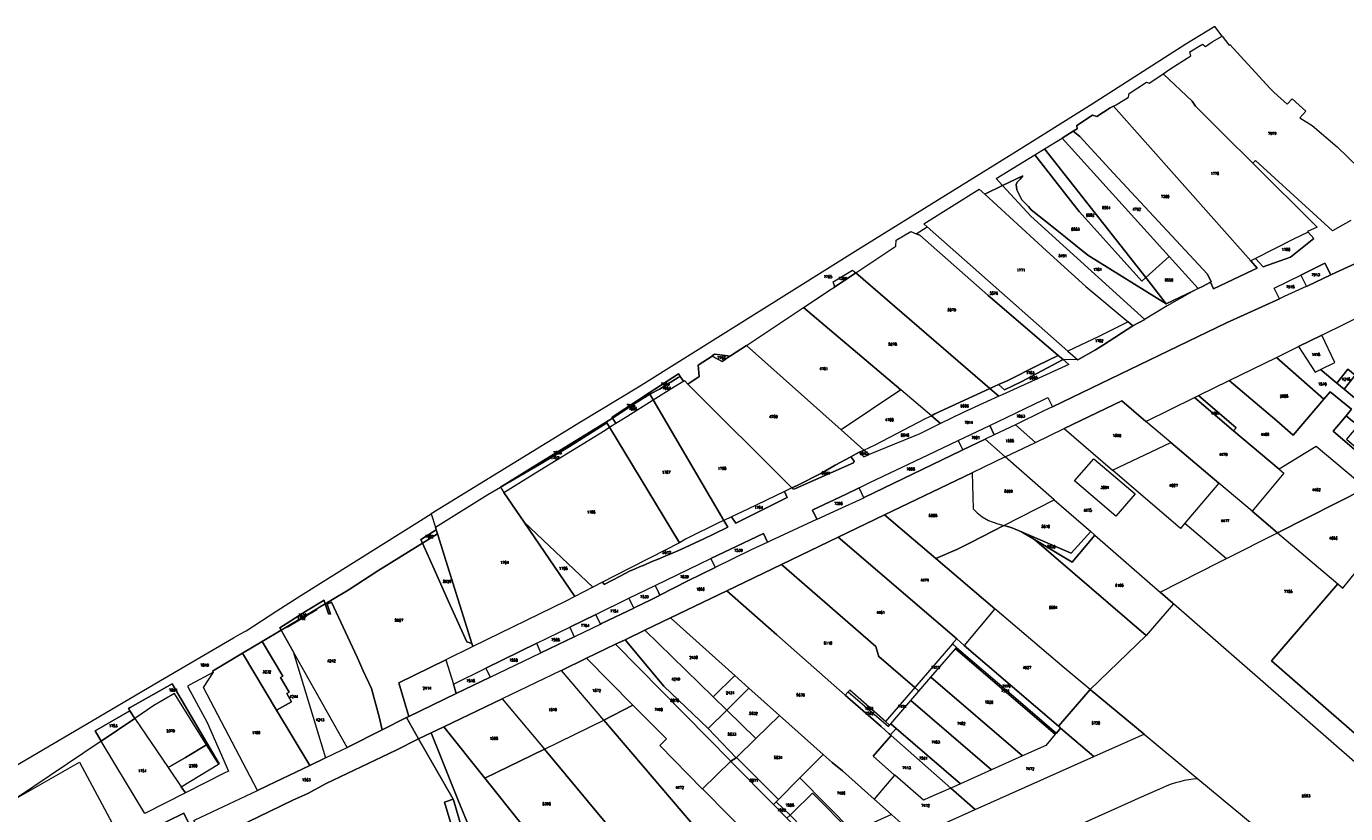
# Model space of a CAD drawing. Header units: metres. Extents: x 3 to 114181, y 112716 to 476231.
# Tile 25 of 90: x 112008 to 112497, y 475938 to 476231. Entities that reach past the tile are written whole.
import ezdxf
from ezdxf.enums import TextEntityAlignment as Align

# ---------------------------------------------------------------- set-up
doc = ezdxf.new("R2010")
doc.units = ezdxf.units.M
doc.header["$MEASUREMENT"] = 0
doc.layers.add('Kadasterperceelnummers', color=14, linetype='Continuous', lineweight=0)
doc.layers.add('Kadasterpercelen', color=14, linetype='Continuous', lineweight=13)
doc.styles.add('Style-STANDARD', font='STANDARD.shx')

msp = doc.modelspace()

# ---------------------------------------------------------------- linework, layer by layer
at = {"layer": 'Kadasterpercelen', "linetype": 'Continuous', "flags": 128}
for points in [[(112269.08, 476108.26), (112275.03, 476112.2), (112296.13, 476126.19), (112306.4, 476132.99), (112307.66, 476133.83), (112307.6, 476134.27), (112307.15, 476135.83), (112314.38, 476140.12), (112315.59, 476139.08), (112330.47, 476148.95), (112330.57, 476151.19), (112336, 476154.49), (112337.94, 476153.64), (112341.99, 476156.16), (112340.75, 476157.25), (112361.39, 476170.17), (112363.48, 476168.26), (112370.05, 476171.47), (112367.61, 476174.12), (112381.94, 476182.88), (112385.58, 476185.11), (112392.18, 476189.15), (112396.27, 476191.65), (112397.71, 476192.53), (112397.59, 476193.81), (112403.33, 476197.64), (112404.99, 476197.11), (112409.9, 476200.3), (112411.2, 476200.96), (112412.21, 476201.46), (112416.7, 476204.28), (112417.05, 476205.69), (112423.4, 476209.88), (112424.45, 476209.51), (112429.48, 476212.87), (112429.62, 476212.98), (112432.02, 476214.7), (112439.85, 476219.69), (112439.46, 476221.1), (112444.26, 476224.03), (112445.28, 476223.13), (112447.77, 476224.87), (112451.48, 476226.97), (112448.72, 476230.58), (112437.97, 476223.97), (112403.27, 476201.77), (112374.19, 476183.47), (112334.86, 476159.2), (112316.33, 476147.7), (112268.39, 476117.62), (112234.92, 476096.7), (112213.42, 476083.63), (112158.07, 476049.64), (112159.61, 476044.71), (112179.07, 476056.83), (112183.7, 476059.53), (112196.44, 476067.54), (112196.46, 476067.49), (112224.3, 476084.51), (112225.32, 476085.16), (112225.11, 476085.52), (112238.89, 476094.54), (112249.72, 476101.63), (112250.39, 476100.67), (112251.59, 476098.93), (112252.01, 476099.19), (112253.3, 476097.84), (112257.48, 476100.6), (112257.02, 476104.8), (112262.33, 476108.2), (112262.21, 476108.27), (112263.19, 476108.9), (112268.07, 476108.25), (112268.88, 476108.13)], [(112462.88, 476179.8), (112486.72, 476156.1), (112483.2, 476154.41), (112483.37, 476154.23), (112477.99, 476151.59), (112463.87, 476144.49), (112462.09, 476143.6), (112411.2, 476200.96), (112412.21, 476201.46), (112416.7, 476204.28), (112417.05, 476205.69), (112423.4, 476209.88), (112424.45, 476209.51), (112429.48, 476212.87), (112429.62, 476212.98), (112440.38, 476202.83), (112441.66, 476200.99), (112452.38, 476190.24)], [(112464.51, 476140.87), (112462.09, 476143.6), (112411.2, 476200.96), (112409.9, 476200.3), (112404.99, 476197.11), (112403.33, 476197.64), (112397.59, 476193.81), (112397.71, 476192.53), (112396.27, 476191.65), (112398.65, 476189.68), (112411.18, 476176.15), (112446.09, 476138.64), (112447.46, 476135.83), (112447.11, 476135.64), (112448.34, 476133.16), (112462.92, 476140.12)], [(112392.18, 476189.15), (112431.8, 476145.22), (112425.67, 476139.62), (112423.17, 476137.33), (112385.58, 476185.11)], [(112447.46, 476135.83), (112446.09, 476138.64), (112411.18, 476176.15), (112398.65, 476189.68), (112396.27, 476191.65), (112392.18, 476189.15), (112431.8, 476145.22), (112442.55, 476133.3), (112444.23, 476134.1), (112447.11, 476135.64)], [(112381.94, 476182.88), (112385.58, 476185.11), (112423.17, 476137.33), (112421.72, 476136.01), (112411.84, 476147.03), (112398.49, 476161.92), (112396.05, 476164.88)], [(112430.78, 476127.65), (112401.6, 476145.65), (112388.86, 476155.92), (112380.64, 476162.52), (112379.6, 476163.72), (112377.21, 476166.19), (112375.27, 476169.9), (112375.02, 476171.84), (112375.46, 476172.77), (112376.51, 476173.93), (112377.5, 476175.12), (112370.05, 476171.47), (112367.61, 476174.12), (112381.94, 476182.88), (112396.05, 476164.88), (112398.49, 476161.92), (112411.84, 476147.03), (112421.72, 476136.01), (112423.17, 476137.33)], [(112441.12, 476132.61), (112431.08, 476126.87), (112422.9, 476121.92), (112422.77, 476121.85), (112380.46, 476160.16), (112370.05, 476171.47), (112377.5, 476175.12), (112376.51, 476173.93), (112375.46, 476172.77), (112375.02, 476171.84), (112375.27, 476169.9), (112377.21, 476166.19), (112379.6, 476163.72), (112380.64, 476162.52), (112388.86, 476155.92), (112401.6, 476145.65), (112430.78, 476127.65)], [(112394.22, 476110.08), (112341.99, 476156.16), (112340.75, 476157.25), (112361.39, 476170.17), (112363.48, 476168.26), (112386.35, 476147.31), (112400.91, 476134.08), (112416.64, 476120.9), (112405.7, 476115.47)], [(112363.48, 476168.26), (112386.35, 476147.31), (112400.91, 476134.08), (112416.64, 476120.9), (112418.37, 476119.45), (112422.77, 476121.85), (112380.46, 476160.16), (112370.05, 476171.47)], [(112337.94, 476153.64), (112341.99, 476156.16), (112394.22, 476110.08), (112397.91, 476106.83), (112392.49, 476106.9), (112390.69, 476108.43), (112364.49, 476130.8), (112339.29, 476153.04)], [(112365.24, 476096.18), (112315.59, 476139.08), (112330.47, 476148.95), (112330.57, 476151.19), (112336, 476154.49), (112337.94, 476153.64), (112339.29, 476153.04), (112364.49, 476130.8), (112390.69, 476108.43), (112383.02, 476104.76), (112371.76, 476099.06), (112368.5, 476097.62)], [(112463.87, 476144.49), (112466.65, 476141.29), (112476.82, 476144.92), (112485.53, 476151.86), (112483.37, 476154.23), (112477.99, 476151.59)], [(112430.78, 476127.65), (112423.17, 476137.33), (112425.67, 476139.62), (112431.8, 476145.22), (112442.55, 476133.3), (112441.12, 476132.61)], [(112491.85, 476138.31), (112489.64, 476142.67), (112480.65, 476138.27), (112482.77, 476134.1), (112483.23, 476134.31)], [(112332.23, 476095.72), (112296.13, 476126.19), (112306.4, 476132.99), (112307.66, 476133.83), (112315.59, 476139.08), (112365.24, 476096.18), (112365, 476096.07), (112344.9, 476086.75), (112343.62, 476086.1)], [(112307.66, 476133.83), (112307.6, 476134.27), (112307.15, 476135.83), (112314.38, 476140.12), (112315.59, 476139.08)], [(112473.71, 476129.9), (112472.78, 476129.48), (112470.78, 476133.43), (112480.65, 476138.27), (112482.77, 476134.1), (112482.69, 476134.06), (112474.54, 476130.28)], [(112275.03, 476112.2), (112296.13, 476126.19), (112332.23, 476095.72), (112310.17, 476080.86)], [(112493.35, 476105.82), (112488.52, 476116.01), (112506.34, 476124.75), (112515.27, 476127.43), (112524.32, 476127.86), (112531.04, 476125.95), (112532.86, 476125.43), (112533.76, 476124.84), (112523.19, 476112.15), (112509.32, 476095.48), (112504.39, 476089.53), (112496.78, 476095.88), (112500.9, 476101.17), (112498.12, 476103.3), (112494.09, 476098.13), (112488.01, 476103.21)], [(112418.37, 476119.45), (112416.64, 476120.9), (112405.7, 476115.47), (112394.22, 476110.08), (112397.91, 476106.83), (112404.45, 476110.5), (112407.51, 476112.38)], [(112493.35, 476105.82), (112488.52, 476116.01), (112479.84, 476111.75), (112485.96, 476102.2), (112488.01, 476103.21)], [(112318.59, 476073.35), (112310.17, 476080.86), (112275.03, 476112.2), (112269.08, 476108.26), (112268.88, 476108.13), (112266.01, 476106.23), (112262.33, 476108.2), (112257.02, 476104.8), (112257.48, 476100.6), (112253.3, 476097.84), (112291.89, 476059.26), (112293.75, 476060.14), (112302.59, 476064.62), (112307.87, 476067.67), (112313.71, 476070.84), (112316.77, 476072.5), (112316.88, 476072.56)], [(112499.51, 476088.48), (112491.53, 476094.98), (112489.22, 476092.28), (112471.63, 476107.73), (112479.84, 476111.75), (112485.96, 476102.2), (112488.01, 476103.21), (112494.09, 476098.13), (112496.78, 476095.88), (112504.39, 476089.53), (112504.76, 476089.2), (112500.25, 476083.76), (112499.87, 476084.09), (112497.51, 476086.1)], [(112268.88, 476108.13), (112268.07, 476108.25), (112263.19, 476108.9), (112262.21, 476108.27), (112262.33, 476108.2), (112266.01, 476106.23)], [(112368.6, 476093.28), (112365.24, 476096.18), (112368.5, 476097.62), (112370.73, 476095.63), (112376.87, 476098.68), (112392.49, 476106.9), (112394.55, 476105.14), (112380.78, 476098.76), (112369.89, 476093.84)], [(112368.5, 476097.62), (112371.76, 476099.06), (112383.02, 476104.76), (112390.69, 476108.43), (112392.49, 476106.9), (112376.87, 476098.68), (112370.73, 476095.63)], [(112471.63, 476107.73), (112489.22, 476092.28), (112477.8, 476078.92), (112471.72, 476084.13), (112454.12, 476099.14)], [(112238.89, 476094.54), (112239.19, 476094.04), (112239.4, 476094.16), (112242.79, 476095.92), (112249.66, 476100.22), (112250.39, 476100.67), (112249.72, 476101.63)], [(112494.09, 476098.13), (112498.12, 476103.3), (112500.9, 476101.17), (112496.78, 476095.88)], [(112251.59, 476098.93), (112250.39, 476100.67), (112249.66, 476100.22), (112242.79, 476095.92), (112239.4, 476094.16), (112239.19, 476094.04), (112239.2, 476094.02), (112240.4, 476091.97), (112248.31, 476096.91), (112251.39, 476098.81)], [(112253.3, 476097.84), (112291.89, 476059.26), (112289.06, 476057.91), (112275.45, 476051.45), (112269.42, 476048.58), (112266.63, 476047.24), (112240.4, 476091.97), (112248.31, 476096.91), (112251.39, 476098.81), (112251.59, 476098.93), (112252.01, 476099.19)], [(112343.62, 476086.1), (112344.9, 476086.75), (112365, 476096.07), (112365.24, 476096.18), (112368.6, 476093.28), (112362.67, 476090.66), (112355.13, 476087.12), (112347, 476083.25)], [(112454.12, 476099.14), (112471.72, 476084.13), (112477.8, 476078.92), (112489.22, 476092.28), (112491.53, 476094.98), (112499.51, 476088.48), (112497.51, 476086.1), (112492.65, 476080.32), (112512.73, 476063.18), (112504.77, 476059.16), (112486.37, 476074.6), (112472.68, 476066.2), (112455.72, 476080.53), (112456.73, 476081.6), (112442.68, 476093.53)], [(112250.11, 476038.88), (112224.16, 476081.8), (112226.47, 476083.26), (112230.59, 476085.85), (112240.4, 476091.97), (112266.63, 476047.24), (112264.91, 476046.42), (112252.42, 476040.21)], [(112238.89, 476094.54), (112225.11, 476085.52), (112225.32, 476085.16), (112234.58, 476091.18), (112239.19, 476094.04)], [(112225.32, 476085.16), (112225.33, 476085.15), (112226.47, 476083.26), (112230.59, 476085.85), (112240.4, 476091.97), (112239.2, 476094.02), (112239.19, 476094.04), (112234.58, 476091.18)], [(112332.23, 476095.72), (112310.17, 476080.86), (112318.59, 476073.35), (112322.8, 476075.32), (112341.43, 476084.99), (112343.62, 476086.1)], [(112374.77, 476082.76), (112366.92, 476078.97), (112365.24, 476082.51), (112371.48, 476085.47), (112378.66, 476088.9), (112385.07, 476091.95), (112386.85, 476092.79), (112388.54, 476089.4), (112385.32, 476087.85)], [(112410.84, 476065.86), (112432.39, 476076.2), (112423.21, 476083.98), (112414.25, 476091.57), (112392.91, 476081.31)], [(112441.19, 476092.8), (112455.72, 476080.53), (112472.68, 476066.2), (112474.32, 476064.8), (112462.61, 476050.61), (112450.27, 476061.06), (112432.39, 476076.2), (112423.21, 476083.98)], [(112442.68, 476093.53), (112456.73, 476081.6), (112455.72, 476080.53), (112441.19, 476092.8)], [(112225.32, 476085.16), (112224.3, 476084.51), (112196.46, 476067.49), (112196.44, 476067.54), (112183.7, 476059.53), (112198.26, 476068), (112209.32, 476074.7), (112223.21, 476083.38), (112224.16, 476081.8), (112226.47, 476083.26), (112225.33, 476085.15)], [(112183.7, 476059.53), (112185.02, 476057.59), (112198.38, 476065.87), (112222.51, 476080.76), (112224.16, 476081.8), (112223.21, 476083.38), (112209.32, 476074.7), (112198.26, 476068)], [(112218.02, 476022.48), (112192.49, 476046.63), (112185.02, 476057.59), (112198.38, 476065.87), (112222.51, 476080.76), (112224.16, 476081.8), (112250.11, 476038.88), (112249.9, 476038.76), (112239.51, 476033.5), (112230.99, 476029.17), (112221.59, 476024.32)], [(112320.52, 476071.63), (112318.59, 476073.35), (112322.8, 476075.32), (112341.43, 476084.99), (112343.62, 476086.1), (112347, 476083.25), (112339.31, 476079.38)], [(112353.59, 476076.93), (112365.24, 476082.51), (112366.92, 476078.97), (112363.5, 476077.32), (112355.3, 476073.37)], [(112366.92, 476078.97), (112363.5, 476077.32), (112371, 476070.78), (112382.26, 476076.19), (112374.77, 476082.76)], [(112499.87, 476084.09), (112500.25, 476083.76), (112501.88, 476082.37), (112497.67, 476077.35), (112513.38, 476063.94), (112513.91, 476063.49), (112523.26, 476055.51), (112522.61, 476054.75), (112512.73, 476063.18), (112492.65, 476080.32), (112497.51, 476086.1)], [(112149.73, 475974.49), (112167.31, 475982.97), (112179.88, 475989.03), (112198.73, 475998.11), (112211.1, 476004.07), (112211.79, 476004.41), (112220.83, 476008.76), (112221.15, 476008.92), (112233.17, 476014.71), (112233.31, 476014.78), (112239.82, 476017.92), (112242.74, 476019.41), (112242.91, 476019.5), (112253.28, 476024.81), (112263.38, 476029.81), (112263.48, 476029.86), (112276.85, 476036.48), (112282.77, 476039.21), (112283.76, 476039.67), (112301.06, 476047.64), (112301.19, 476047.7), (112308.99, 476051.3), (112318.31, 476055.53), (112318.52, 476055.63), (112318.68, 476055.71), (112354.81, 476073.13), (112355.3, 476073.37), (112363.5, 476077.32), (112371, 476070.78), (112358.79, 476064.9), (112326.25, 476049.26), (112309.01, 476040.97), (112288, 476030.84), (112267.68, 476021.09), (112246.77, 476011.03), (112237.3, 476006.48), (112229.93, 476002.93), (112226.42, 476001.25), (112215.69, 475996.09), (112206.31, 475991.58), (112206.03, 475991.44), (112184.41, 475981.05), (112162.75, 475970.63), (112158.01, 475968.35), (112153.37, 475966.12), (112148.82, 475974.05)], [(112355.3, 476073.37), (112354.81, 476073.13), (112318.68, 476055.71), (112318.52, 476055.63), (112316.83, 476059.34), (112320.81, 476061.24), (112342.42, 476071.59), (112353.59, 476076.93)], [(112316.77, 476072.5), (112318.6, 476070.84), (112320.52, 476071.63), (112318.59, 476073.35), (112316.88, 476072.56)], [(112410.84, 476065.86), (112432.39, 476076.2), (112450.27, 476061.06), (112437.65, 476046.16), (112435.98, 476044.19)], [(112472.68, 476066.2), (112474.32, 476064.8), (112462.61, 476050.61), (112472.03, 476042.63), (112504.77, 476059.16), (112486.37, 476074.6)], [(112313.71, 476070.84), (112307.87, 476067.67), (112302.59, 476064.62), (112293.75, 476060.14), (112291.89, 476059.26), (112292.37, 476058.79), (112293.14, 476059.13), (112314.73, 476068.65), (112314.92, 476069.27), (112313.86, 476070.64)], [(112389.16, 476054.92), (112371, 476070.78), (112358.79, 476064.9), (112359.09, 476051.52), (112360.59, 476050), (112362.44, 476048.57), (112364.76, 476047.23), (112368.24, 476045.96), (112370.54, 476045.35)], [(112396.75, 476061.87), (112403.94, 476070.04), (112419.21, 476057.08), (112412, 476048.84)], [(112359.09, 476051.52), (112360.59, 476050), (112362.44, 476048.57), (112364.76, 476047.23), (112368.24, 476045.96), (112370.54, 476045.35), (112358.24, 476039.03), (112353.26, 476036.54), (112345.23, 476033.09), (112326.25, 476049.26), (112358.79, 476064.9)], [(112173.47, 476000.37), (112173.11, 476001.51), (112160.37, 476042.29), (112159.92, 476043.73), (112159.91, 476043.78), (112159.61, 476044.71), (112179.07, 476056.83), (112183.7, 476059.53), (112185.02, 476057.59), (112192.49, 476046.63), (112211.29, 476019.01), (112207.92, 476017.28)], [(112269.42, 476048.58), (112271.03, 476046.16), (112290.06, 476055.73), (112289.06, 476057.91), (112275.45, 476051.45)], [(112299.62, 476051.13), (112299.49, 476051.07), (112301.06, 476047.64), (112301.19, 476047.7), (112308.99, 476051.3), (112318.31, 476055.53), (112318.52, 476055.63), (112316.83, 476059.34), (112311.72, 476056.9)], [(112450.27, 476061.06), (112437.65, 476046.16), (112453.1, 476033.07), (112472.03, 476042.63), (112462.61, 476050.61)], [(112472.03, 476042.63), (112494.43, 476023.65), (112496.29, 476022.08), (112511.85, 476041.4), (112501.54, 476049.91), (112507.51, 476056.86), (112504.77, 476059.16)], [(112373.81, 476044.39), (112372.4, 476044.86), (112370.54, 476045.35), (112389.16, 476054.92), (112402.72, 476043.09), (112395.49, 476035.04), (112376.99, 476043.02)], [(112268.14, 476044.66), (112266.63, 476047.24), (112264.91, 476046.42), (112252.42, 476040.21), (112250.11, 476038.88), (112249.9, 476038.76), (112239.51, 476033.5), (112230.99, 476029.17), (112221.59, 476024.32), (112222.02, 476023.65), (112222.15, 476023.44), (112225.06, 476024.92), (112228.42, 476026.6), (112231.62, 476028.38), (112233.65, 476029.24), (112235.32, 476029.95), (112237.31, 476030.79), (112239.69, 476031.8), (112242.22, 476032.87), (112245.02, 476034.06), (112247.19, 476034.97), (112249.47, 476035.93), (112252.26, 476037.12), (112255.98, 476038.87), (112258.96, 476040.3), (112262.99, 476042.24)], [(112367.21, 476014.36), (112355.77, 476000.85), (112353.01, 476003.22), (112309.01, 476040.97), (112326.25, 476049.26), (112345.23, 476033.09)], [(112469.79, 475995.16), (112494.43, 476023.65), (112496.29, 476022.08), (112511.85, 476041.4), (112514.16, 476044.27), (112520.16, 476051.72), (112524.33, 476048.08), (112537.89, 476036.24), (112551.46, 476024.39), (112565.01, 476012.56), (112579.64, 475999.79), (112572.88, 475992.08), (112563.07, 475980.88), (112523.58, 475948.2)], [(112514.16, 476044.27), (112520.16, 476051.72), (112524.33, 476048.08), (112537.89, 476036.24), (112551.46, 476024.39), (112565.01, 476012.56), (112579.64, 475999.79), (112572.88, 475992.08), (112563.07, 475980.88), (112523.58, 475948.2), (112469.79, 475995.16), (112494.43, 476023.65), (112496.29, 476022.08), (112511.85, 476041.4)], [(112159.92, 476043.73), (112160.37, 476042.29), (112154.77, 476038.82), (112154.17, 476040.16), (112154.37, 476040.29), (112159.91, 476043.78)], [(112218.02, 476022.48), (112211.29, 476019.01), (112192.49, 476046.63)], [(112261.8, 476033.09), (112263.38, 476029.81), (112263.48, 476029.86), (112276.85, 476036.48), (112282.77, 476039.21), (112281.26, 476042.37)], [(112381.85, 476040.11), (112423.26, 476004.46), (112402.55, 475984.47), (112392.85, 475992.52), (112367.21, 476014.36), (112345.23, 476033.09), (112353.26, 476036.54), (112358.24, 476039.03), (112370.54, 476045.35), (112372.4, 476044.86), (112373.81, 476044.39), (112376.99, 476043.02)], [(112395.83, 476031.77), (112381.85, 476040.11), (112376.99, 476043.02), (112395.49, 476035.04), (112402.72, 476043.09), (112404.2, 476041.79)], [(112433.44, 476016.27), (112433.19, 476016.48), (112428.45, 476020.62), (112450.59, 476031.8), (112453.1, 476033.07), (112472.03, 476042.63), (112494.43, 476023.65), (112469.79, 475995.16), (112523.58, 475948.2), (112517.31, 475943.04)], [(112173.47, 476000.37), (112163.48, 475995.47), (112145.99, 475986.89), (112149.73, 475974.49), (112148.82, 475974.05), (112139.77, 475969.48), (112138.71, 475974.36), (112135.85, 475984.79), (112132.84, 475991.42), (112130.6, 475996.41), (112121.04, 476016.84), (112119.46, 476016.15), (112120.69, 476012.39), (112119.89, 476012.51), (112118.69, 476016.27), (112121.39, 476017.89), (112127.25, 476021.39), (112138.16, 476028.5), (112154.77, 476038.82), (112159.09, 476029.11), (112164.48, 476017.1), (112171.27, 476002.18), (112173.11, 476001.51)], [(112154.77, 476038.82), (112160.37, 476042.29), (112173.11, 476001.51), (112171.27, 476002.18), (112164.48, 476017.1), (112159.09, 476029.11)], [(112288, 476030.84), (112309.01, 476040.97), (112353.01, 476003.22), (112351.72, 476001.73), (112351.4, 476001.36), (112337.45, 475985.18), (112324.14, 475996.76), (112324.05, 475996.65), (112322.97, 476000.4)], [(112423.26, 476004.46), (112381.85, 476040.11), (112395.83, 476031.77), (112404.2, 476041.79), (112428.45, 476020.62), (112433.19, 476016.48), (112433.44, 476016.27)], [(112263.38, 476029.81), (112253.28, 476024.81), (112242.91, 476019.5), (112242.47, 476020.4), (112241.14, 476023.13), (112261.8, 476033.09)], [(112267.68, 476021.09), (112288, 476030.84), (112322.97, 476000.4), (112324.05, 475996.65), (112324.14, 475996.76), (112337.45, 475985.18), (112326.57, 475972.57), (112313.3, 475984.26), (112312.81, 475983.69), (112312.77, 475983.65), (112311.66, 475982.37), (112286.29, 476004.71)], [(112233.31, 476014.78), (112233.17, 476014.71), (112232.73, 476015.61), (112231.41, 476018.35), (112231.4, 476018.36), (112241.14, 476023.13), (112242.47, 476020.4), (112242.91, 476019.5), (112242.74, 476019.41), (112239.82, 476017.92)], [(112220.83, 476008.76), (112219.08, 476012.34), (112231.4, 476018.36), (112231.41, 476018.35), (112232.73, 476015.61), (112233.17, 476014.71), (112221.15, 476008.92)], [(112267.68, 476021.09), (112286.29, 476004.71), (112311.66, 475982.37), (112324.94, 475970.68), (112326.44, 475969.35), (112327.94, 475968.04), (112328.44, 475967.59), (112328.64, 475967.41), (112322.03, 475959.73), (112329.93, 475952.63), (112322.32, 475943.82), (112310.57, 475954.25), (112306.85, 475957.35), (112303.45, 475960.39), (112287.28, 475974.83), (112275.9, 475985), (112270.64, 475989.7), (112246.77, 476011.03)], [(112111.77, 476013.62), (112118.25, 476017.66), (112118.33, 476017.42), (112118.69, 476016.27), (112116.54, 476014.98), (112115.48, 476014.34), (112104.45, 476007.76), (112102.3, 476006.48), (112101.84, 476007.3)], [(112116.54, 476014.98), (112118.69, 476016.27), (112119.89, 476012.51), (112120.69, 476012.39), (112119.46, 476016.15), (112121.04, 476016.84), (112130.6, 475996.41), (112132.84, 475991.42), (112135.85, 475984.79), (112138.71, 475974.36), (112139.77, 475969.48), (112126.87, 475962.96), (112106.76, 475998.58), (112102.3, 476006.48), (112104.45, 476007.76), (112104.55, 476007.59), (112115.58, 476014.17), (112115.48, 476014.34)], [(112115.48, 476014.34), (112115.58, 476014.17), (112104.55, 476007.59), (112104.45, 476007.76)], [(112402.55, 475984.47), (112392.85, 475992.52), (112367.21, 476014.36), (112355.77, 476000.85), (112390.76, 475970.83)], [(112402.55, 475984.47), (112422.51, 475967.91), (112442.45, 475951.37), (112467.64, 475930.47), (112496.15, 475906.56), (112511.43, 475893.93), (112535.46, 475873.69), (112571.83, 475895.45), (112558.37, 475907.2), (112524.96, 475936.37), (112517.31, 475943.04), (112433.44, 476016.27), (112423.26, 476004.46)], [(112209.42, 476007.61), (112211.1, 476004.07), (112211.79, 476004.41), (112220.83, 476008.76), (112219.08, 476012.34)], [(112237.3, 476006.48), (112246.77, 476011.03), (112270.64, 475989.7), (112262.66, 475981.71)], [(112100.67, 475976.75), (112106.19, 475979.88), (112104.42, 475982.94), (112105.32, 475983.43), (112102.07, 475988.9), (112102.95, 475989.47), (112095.31, 476002.31), (112102.3, 476006.48), (112106.76, 475998.58), (112118.82, 475959.06), (112112.93, 475956.25)], [(112197.18, 476001.63), (112209.42, 476007.61), (112211.1, 476004.07), (112198.73, 475998.11)], [(112260.81, 475969.97), (112260.67, 475970.12), (112255.25, 475975.28), (112244.35, 475985.67), (112229.93, 476002.93), (112237.3, 476006.48), (112262.66, 475981.71), (112267.67, 475976.81)], [(112351.72, 476001.73), (112351.4, 476001.36), (112352.91, 476000.06), (112373.19, 475982.68), (112389.97, 475968.31), (112391.55, 475970.16), (112391.35, 475970.33), (112390.76, 475970.83), (112355.77, 476000.85), (112353.01, 476003.22)], [(112100.67, 475976.75), (112088, 475997.94), (112095.31, 476002.31), (112102.95, 475989.47), (112102.07, 475988.9), (112105.32, 475983.43), (112104.42, 475982.94), (112106.19, 475979.88)], [(112126.87, 475962.96), (112106.76, 475998.58), (112118.82, 475959.06), (112124.78, 475961.9)], [(112178.24, 475992.37), (112179.88, 475989.03), (112198.73, 475998.11), (112197.18, 476001.63)], [(112226.42, 476001.25), (112269.15, 475957.85), (112258.64, 475947.63), (112258.61, 475947.66), (112242.81, 475963.68), (112245.3, 475966.14), (112232.89, 475978.69), (112215.69, 475996.09)], [(112271.21, 475959.17), (112269.15, 475957.85), (112226.42, 476001.25), (112229.93, 476002.93), (112244.35, 475985.67), (112255.25, 475975.28), (112260.67, 475970.12), (112260.81, 475969.97)], [(112337.45, 475985.18), (112338.98, 475983.85), (112343.43, 475989.03), (112352.52, 475999.61), (112352.91, 476000.06), (112351.4, 476001.36)], [(112352.52, 475999.61), (112389.57, 475967.84), (112386.03, 475963.68), (112377.47, 475959.84), (112343.43, 475989.03)], [(112352.91, 476000.06), (112373.19, 475982.68), (112389.97, 475968.31), (112389.57, 475967.84), (112352.52, 475999.61)], [(112088, 475997.94), (112100.67, 475976.75), (112112.93, 475956.25), (112097.43, 475948.85), (112093.6, 475947.04), (112073.57, 475985.2), (112077.27, 475990.86), (112076.91, 475991.32)], [(112145.99, 475986.89), (112163.48, 475995.47), (112166.24, 475986.47), (112167.31, 475982.97), (112149.73, 475974.49)], [(112215.69, 475996.09), (112232.89, 475978.69), (112222.04, 475973.12), (112206.31, 475991.58)], [(112166.24, 475986.47), (112178.24, 475992.37), (112179.88, 475989.03), (112167.31, 475982.97)], [(112222.04, 475973.12), (112206.31, 475991.58), (112206.03, 475991.44), (112184.41, 475981.05), (112200, 475962.34)], [(112267.67, 475976.81), (112262.66, 475981.71), (112270.64, 475989.7), (112275.9, 475985)], [(112338.98, 475983.85), (112343.43, 475989.03), (112377.47, 475959.84), (112365.93, 475954.68), (112336.01, 475980.4)], [(112078.68, 475957.49), (112074.65, 475963.95), (112062.79, 475982.94), (112055.17, 475978.49), (112048.1, 475973.75), (112046.21, 475976.54), (112045.66, 475977.37), (112046.38, 475977.78), (112061.93, 475986.57), (112079.32, 475956.91), (112079.12, 475956.78)], [(112278.47, 475966.25), (112267.67, 475976.81), (112275.9, 475985), (112287.28, 475974.83)], [(112328.44, 475967.59), (112327.94, 475968.04), (112326.44, 475969.35), (112324.94, 475970.68), (112311.66, 475982.37), (112312.77, 475983.65), (112327.66, 475970.68), (112328.12, 475971.21), (112328.54, 475971.71), (112330.53, 475970.01)], [(112312.77, 475983.65), (112327.66, 475970.68), (112328.12, 475971.21), (112326.57, 475972.57), (112313.3, 475984.26), (112312.81, 475983.69)], [(112326.57, 475972.57), (112328.12, 475971.21), (112328.54, 475971.71), (112336.01, 475980.4), (112338.98, 475983.85), (112337.45, 475985.18)], [(112391.55, 475970.16), (112403.86, 475959.6), (112420.83, 475967.18), (112422.51, 475967.91), (112402.55, 475984.47), (112390.76, 475970.83), (112391.35, 475970.33)], [(112074.65, 475963.95), (112062.79, 475982.94), (112055.17, 475978.49), (112048.1, 475973.75), (112060.41, 475955.54), (112066.86, 475959.21)], [(112177.96, 475951.57), (112162.75, 475970.63), (112184.41, 475981.05), (112200, 475962.34)], [(112278.41, 475927.59), (112268.7, 475918.35), (112222.04, 475973.12), (112232.89, 475978.69), (112245.3, 475966.14), (112242.81, 475963.68), (112258.61, 475947.66), (112258.64, 475947.63)], [(112328.54, 475971.71), (112336.01, 475980.4), (112365.93, 475954.68), (112354.42, 475949.52), (112330.53, 475970.01)], [(112046.21, 475976.54), (112048.1, 475973.75), (112035.59, 475965.34), (112033.32, 475969.14), (112042.96, 475974.65)], [(112070.39, 475936.09), (112093.6, 475947.04), (112097.43, 475948.85), (112112.93, 475956.25), (112118.82, 475959.06), (112124.78, 475961.9), (112126.87, 475962.96), (112139.77, 475969.48), (112148.82, 475974.05), (112153.37, 475966.12), (112145, 475961.9), (112119.02, 475949.53), (112112.22, 475945.91), (112106.65, 475943.35), (112097.97, 475939.25), (112090.05, 475935.34), (112081.87, 475931.3), (112074.5, 475927.83), (112069.96, 475935.89)], [(112271.21, 475959.17), (112260.81, 475969.97), (112267.67, 475976.81), (112278.47, 475966.25), (112271.27, 475959.23)], [(112278.47, 475966.25), (112287.28, 475974.83), (112303.45, 475960.39), (112294.96, 475951.83), (112294.85, 475951.72), (112294.32, 475951.18), (112287.09, 475943.9), (112286.83, 475943.63), (112271.27, 475959.23)], [(112066.82, 475946.07), (112051.76, 475938.5), (112041, 475956.26), (112035.59, 475965.34), (112048.1, 475973.75), (112060.41, 475955.54), (112065.29, 475948.33)], [(112204.89, 475917.84), (112232.68, 475883.03), (112232.72, 475882.98), (112216.72, 475875.89), (112207, 475887.92), (112182.82, 475868.54), (112182.1, 475870.9), (112181.22, 475879.75), (112200.55, 475894.97), (112195.47, 475901.32), (112174.56, 475927.41), (112167.89, 475943.61), (112158.01, 475968.35), (112162.75, 475970.63), (112177.96, 475951.57)], [(112222.04, 475973.12), (112268.7, 475918.35), (112279.58, 475905.58), (112280.56, 475904.44), (112274.12, 475901.56), (112257.03, 475893.88), (112223.85, 475933.71), (112200, 475962.34)], [(112328.64, 475967.41), (112328.44, 475967.59), (112330.53, 475970.01), (112354.42, 475949.52), (112350.81, 475947.9)], [(112389.57, 475967.84), (112386.03, 475963.68), (112377.47, 475959.84), (112365.93, 475954.68), (112354.42, 475949.52), (112350.81, 475947.9), (112359.87, 475939.92), (112403.86, 475959.6), (112391.55, 475970.16), (112389.97, 475968.31)], [(112153.37, 475966.12), (112158.01, 475968.35), (112167.89, 475943.61), (112174.56, 475927.41), (112195.47, 475901.32), (112180.16, 475889.57), (112179.06, 475899.7), (112166.28, 475943.57), (112166.14, 475943.82)], [(112328.64, 475967.41), (112350.81, 475947.9), (112342.59, 475944.22), (112340.71, 475943.38), (112330.02, 475952.73), (112329.93, 475952.63), (112322.03, 475959.73)], [(112060.41, 475955.54), (112065.29, 475948.33), (112079.12, 475956.78), (112078.68, 475957.49), (112074.65, 475963.95), (112066.86, 475959.21)], [(112223.85, 475933.71), (112204.89, 475917.84), (112177.96, 475951.57), (112200, 475962.34)], [(112286.83, 475943.63), (112286.39, 475943.19), (112285.96, 475942.76), (112284.98, 475941.77), (112269.44, 475957.55), (112269.15, 475957.85), (112271.21, 475959.17), (112271.27, 475959.23)], [(112294.96, 475951.83), (112303.45, 475960.39), (112306.85, 475957.35), (112310.57, 475954.25), (112322.32, 475943.82), (112328.82, 475938.05), (112314.63, 475931.69), (112294.85, 475951.72)], [(112040.82, 475929.62), (112029.96, 475923.76), (112014.55, 475915.55), (112000.1, 475941.88), (112004.1, 475944.16), (112027.59, 475957.52), (112041.51, 475931.46)], [(112269.15, 475957.85), (112269.44, 475957.55), (112284.98, 475941.77), (112290, 475936.67), (112300.94, 475925.56), (112286.71, 475919.18), (112278.41, 475927.59), (112258.64, 475947.63)], [(112291.43, 475938.07), (112291.17, 475937.81), (112285.96, 475942.76), (112286.39, 475943.19), (112286.83, 475943.63), (112287.09, 475943.9), (112294.32, 475951.18), (112294.85, 475951.72), (112314.63, 475931.69), (112313.92, 475931.37), (112299.52, 475945.95), (112292.15, 475938.76)], [(112328.82, 475938.05), (112328.91, 475937.97), (112337.83, 475930.06), (112359.87, 475939.92), (112350.81, 475947.9), (112342.59, 475944.22), (112340.71, 475943.38), (112330.02, 475952.73), (112329.93, 475952.63), (112322.32, 475943.82)], [(112291.43, 475938.07), (112292.15, 475938.76), (112299.52, 475945.95), (112313.92, 475931.37), (112302.34, 475926.18), (112292.27, 475936.75), (112291.17, 475937.81)], [(112184.36, 475850.84), (112180.13, 475857.1), (112175.49, 475900.24), (112169.41, 475921.15), (112163.01, 475942.68), (112166.14, 475943.82), (112166.28, 475943.57), (112179.06, 475899.7), (112180.16, 475889.57), (112181.22, 475879.75), (112182.1, 475870.9)], [(112285.96, 475942.76), (112291.17, 475937.81), (112290, 475936.67), (112284.98, 475941.77)], [(112039.99, 475925.88), (112041.65, 475922.42), (112049.23, 475925.95), (112068.01, 475934.96), (112066.3, 475938.54), (112060.19, 475935.62), (112050.93, 475931.14)]]:
    msp.add_lwpolyline(points, close=True, dxfattribs=at)
for points in [[(112499.23, 476158.57), (112492.39, 476154.74), (112463.92, 476180.77), (112462.88, 476179.8), (112452.38, 476190.24), (112441.66, 476200.99), (112440.38, 476202.83), (112429.62, 476212.98), (112432.02, 476214.7), (112439.85, 476219.69), (112439.46, 476221.1), (112444.26, 476224.03), (112445.28, 476223.13), (112447.77, 476224.87), (112451.48, 476226.97), (112453.98, 476223.69), (112454.01, 476223.65), (112454.35, 476223.88), (112469.2, 476207.62), (112470.76, 476206.09), (112475.67, 476201.76), (112477.46, 476203.71), (112480.02, 476201.39), (112482.57, 476199.06), (112480.3, 476196.6), (112484.95, 476193.82), (112494.13, 476185.88), (112502.08, 476178.2)], [(112499.23, 476158.57), (112492.39, 476154.74), (112463.92, 476180.77), (112462.88, 476179.8), (112486.72, 476156.1), (112483.2, 476154.41), (112483.37, 476154.23), (112485.53, 476151.86), (112476.82, 476144.92), (112466.65, 476141.29), (112463.87, 476144.49), (112462.09, 476143.6), (112464.51, 476140.87), (112462.92, 476140.12), (112448.34, 476133.16), (112447.11, 476135.64), (112444.23, 476134.1), (112442.55, 476133.3), (112441.12, 476132.61), (112431.08, 476126.87), (112422.9, 476121.92), (112422.77, 476121.85), (112418.37, 476119.45), (112407.51, 476112.38), (112404.45, 476110.5), (112397.91, 476106.83), (112392.49, 476106.9), (112394.55, 476105.14), (112380.78, 476098.76), (112369.89, 476093.84), (112368.6, 476093.28), (112362.67, 476090.66), (112355.13, 476087.12), (112347, 476083.25), (112339.31, 476079.38), (112320.52, 476071.63), (112318.6, 476070.84), (112316.77, 476072.5), (112313.71, 476070.84), (112313.86, 476070.64), (112314.92, 476069.27), (112314.73, 476068.65), (112293.14, 476059.13), (112292.37, 476058.79), (112291.89, 476059.26), (112289.06, 476057.91), (112290.06, 476055.73), (112271.03, 476046.16), (112269.42, 476048.58), (112266.63, 476047.24), (112268.14, 476044.66), (112262.99, 476042.24), (112258.96, 476040.3), (112255.98, 476038.87), (112252.26, 476037.12), (112249.47, 476035.93), (112247.19, 476034.97), (112245.02, 476034.06), (112242.22, 476032.87), (112239.69, 476031.8), (112237.31, 476030.79), (112235.32, 476029.95), (112233.65, 476029.24), (112231.62, 476028.38), (112228.42, 476026.6), (112225.06, 476024.92), (112222.15, 476023.44), (112222.02, 476023.65), (112221.59, 476024.32), (112218.02, 476022.48), (112211.29, 476019.01), (112207.92, 476017.28), (112173.47, 476000.37), (112163.48, 475995.47), (112166.24, 475986.47), (112178.24, 475992.37), (112197.18, 476001.63), (112209.42, 476007.61), (112219.08, 476012.34), (112231.4, 476018.36), (112241.14, 476023.13), (112261.8, 476033.09), (112281.26, 476042.37), (112282.77, 476039.21), (112283.76, 476039.67), (112301.06, 476047.64), (112299.49, 476051.07), (112299.62, 476051.13), (112311.72, 476056.9), (112316.83, 476059.34), (112320.81, 476061.24), (112342.42, 476071.59), (112353.59, 476076.93), (112365.24, 476082.51), (112371.48, 476085.47), (112378.66, 476088.9), (112385.07, 476091.95), (112386.85, 476092.79), (112388.54, 476089.4), (112453.07, 476120.53), (112472.78, 476129.48), (112470.78, 476133.43), (112480.65, 476138.27), (112489.64, 476142.67), (112491.85, 476138.31), (112492.12, 476138.44), (112518.72, 476150.79)], [(112518.72, 476150.79), (112492.12, 476138.44), (112491.85, 476138.31), (112483.23, 476134.31), (112482.77, 476134.1), (112482.69, 476134.06), (112474.54, 476130.28), (112473.71, 476129.9), (112472.78, 476129.48), (112453.07, 476120.53), (112388.54, 476089.4), (112385.32, 476087.85), (112374.77, 476082.76), (112382.26, 476076.19), (112392.91, 476081.31), (112414.25, 476091.57), (112423.21, 476083.98), (112441.19, 476092.8), (112442.68, 476093.53), (112454.12, 476099.14), (112471.63, 476107.73), (112479.84, 476111.75), (112488.52, 476116.01), (112506.34, 476124.75)], [(111992.46, 475949.42), (112007.94, 475958.58), (112027.81, 475970.28), (112057.58, 475987.78), (112084.66, 476003.64), (112087.22, 476005.11), (112089.34, 476006.3), (112100.76, 476013.63), (112109.66, 476019.32), (112158.07, 476049.64), (112159.61, 476044.71), (112159.91, 476043.78), (112154.37, 476040.29), (112154.17, 476040.16), (112154.77, 476038.82), (112138.16, 476028.5), (112127.25, 476021.39), (112121.39, 476017.89), (112118.69, 476016.27), (112118.33, 476017.42), (112118.25, 476017.66), (112111.77, 476013.62), (112101.84, 476007.3), (112102.3, 476006.48), (112095.31, 476002.31), (112088, 475997.94), (112076.91, 475991.32), (112077.27, 475990.86), (112068.46, 475986.25), (112067.55, 475985.71), (112074.85, 475972.28), (112082.85, 475954.16), (112082.76, 475954.16), (112081.24, 475953.39), (112066.82, 475946.07), (112065.29, 475948.33), (112079.12, 475956.78), (112079.32, 475956.91), (112061.93, 475986.57), (112046.38, 475977.78), (112045.66, 475977.37), (112046.21, 475976.54), (112042.96, 475974.65), (112033.32, 475969.14), (112035.59, 475965.34), (112004.1, 475944.16)], [(112070.39, 475936.09), (112093.6, 475947.04), (112073.57, 475985.2), (112077.27, 475990.86), (112068.46, 475986.25), (112067.55, 475985.71), (112074.85, 475972.28), (112082.85, 475954.16), (112082.76, 475954.16), (112081.24, 475953.39), (112066.82, 475946.07), (112051.76, 475938.5), (112041, 475956.26), (112035.59, 475965.34), (112004.1, 475944.16), (112027.59, 475957.52), (112041.51, 475931.46)], [(112090.05, 475935.34), (112097.97, 475939.25), (112106.65, 475943.35), (112112.22, 475945.91), (112119.02, 475949.53), (112145, 475961.9), (112153.37, 475966.12), (112166.14, 475943.82), (112163.01, 475942.68), (112169.41, 475921.15)], [(112337.83, 475930.06), (112359.87, 475939.92), (112403.86, 475959.6), (112420.83, 475967.18), (112422.51, 475967.91), (112442.45, 475951.37), (112440.76, 475951.2), (112439.09, 475950.95), (112437.43, 475950.64), (112435.78, 475950.26), (112434.15, 475949.8), (112432.55, 475949.28), (112430.96, 475948.68), (112429.41, 475948.02), (112421.48, 475944.47), (112377.22, 475924.65)], [(112060.19, 475935.62), (112066.3, 475938.54), (112068.01, 475934.96)]]:
    msp.add_lwpolyline(points, dxfattribs=at)

# ---------------------------------------------------------------- texts
at = {"layer": 'Kadasterperceelnummers', "linetype": 'Continuous', "lineweight": 0, "style": 'Style-STANDARD'}
for s, p in [('7979', (112470.04, 476190.86)), ('1776', (112448.76, 476176.03)), ('7360', (112430.33, 476167.42)), ('6552', (112402.51, 476160.46)), ('6551', (112408.48, 476163.29)), ('4762', (112419.77, 476162.69)), ('6553', (112397.02, 476155.27)), ('5491', (112392.34, 476145.46)), ('1780', (112475.17, 476147.76)), ('1771', (112376.85, 476140.12)), ('1781', (112405.22, 476140.3)), ('7765', (112305.22, 476137.65)), ('7369', (112310.69, 476136.97)), ('6550', (112431.75, 476136.44)), ('7913', (112486.15, 476138.39)), ('5576', (112366.79, 476131.5)), ('7915', (112476.79, 476133.88)), ('5079', (112351.16, 476125.33)), ('5078', (112329.21, 476112.59)), ('1782', (112405.83, 476113.86)), ('7766', (112265.73, 476107.56)), ('1418', (112486.23, 476108.79)), ('4761', (112303.66, 476103.52)), ('1783', (112380.23, 476102.03)), ('7083', (112244.85, 476097.83)), ('7084', (112245.37, 476096.32)), ('6605', (112381.54, 476100.09)), ('7570', (112488.73, 476097.76)), ('4245', (112497.47, 476099.65)), ('2805', (112474.45, 476093.32)), ('7085', (112232.1, 476089.85)), ('7086', (112232.84, 476088.65)), ('6606', (112355.93, 476089.71)), ('7863', (112376.75, 476085.88)), ('4481', (112448.98, 476087.03)), ('4759', (112285.03, 476085.73)), ('4760', (112328.05, 476084.54)), ('7914', (112357.49, 476083.62)), ('6646', (112333.79, 476078.87)), ('7901', (112360.03, 476077.94)), ('1585', (112372.67, 476076.77)), ('1590', (112412.47, 476078.71)), ('4480', (112467.41, 476079.15)), ('7088', (112204.89, 476072.35)), ('6645', (112318.55, 476072.1)), ('4479', (112451.9, 476071.7)), ('1757', (112203.92, 476070.49)), ('1768', (112265.93, 476066.54)), ('7888', (112335.94, 476066.28)), ('1767', (112245.19, 476065.07)), ('6644', (112304.42, 476064.81)), ('5609', (112372.21, 476058.06)), ('3094', (112407.97, 476059.44)), ('4007', (112433.44, 476060.2)), ('4482', (112486.42, 476058.61)), ('1784', (112279.5, 476052.04)), ('7396', (112309.15, 476053.49)), ('1766', (112217.36, 476050.31)), ('5608', (112344.18, 476049)), ('4475', (112401.57, 476050.97)), ('4477', (112452.57, 476047.06)), ('5610', (112386.04, 476044.98)), ('7082', (112157.34, 476041.3)), ('5930', (112388.11, 476037.43)), ('4656', (112492.77, 476040.62)), ('5612', (112245.4, 476035.34)), ('7539', (112272.03, 476036.09)), ('1764', (112185.24, 476031.6)), ('1765', (112207.05, 476029.37)), ('5926', (112163.91, 476024.58)), ('7839', (112251.95, 476026.29)), ('4474', (112341.08, 476025.05)), ('6165', (112413.36, 476023.12)), ('7533', (112237.11, 476018.92)), ('1656', (112257.91, 476021.72)), ('7755', (112475.98, 476020.8)), ('7751', (112225.99, 476013.56)), ('4461', (112324.76, 476013.07)), ('6584', (112388.8, 476014.91)), ('1762', (112109.8, 476010.97)), ('7515', (112110.3, 476012.07)), ('5927', (112146.05, 476010.17)), ('7764', (112215.11, 476008.2)), ('7558', (112204.12, 476002.86)), ('6110', (112305.21, 476001.7)), ('7849', (112073.93, 475993.5)), ('4242', (112121.01, 475995.06)), ('7550', (112188.59, 475995.33)), ('2430', (112255.37, 475996.37)), ('3232', (112097.03, 475991.02)), ('4249', (112248.77, 475988.34)), ('7473', (112345.15, 475992.61)), ('4027', (112379.05, 475992.6)), ('7851', (112062.29, 475984.19)), ('2414', (112156.43, 475984.98)), ('7518', (112172.67, 475987.67)), ('1572', (112219.4, 475984.06)), ('2431', (112268.95, 475983.25)), ('7521', (112371.05, 475983.95)), ('7476', (112371.45, 475985.76)), ('4244', (112107.04, 475981.82)), ('8070', (112248.39, 475980.39)), ('5636', (112295.09, 475982.46)), ('7474', (112332.75, 475978.2)), ('7520', (112364.96, 475979.73)), ('1570', (112203.09, 475976.96)), ('7490', (112242.39, 475977.02)), ('5632', (112277.58, 475975.62)), ('7503', (112320.41, 475977.47)), ('7502', (112320.62, 475975.62)), ('1753', (112040, 475970.94)), ('2379', (112061.33, 475969.1)), ('1760', (112093.04, 475968.43)), ('4243', (112116.79, 475973.2)), ('7482', (112354.68, 475971.85)), ('6730', (112404.61, 475972.04)), ('1568', (112181.23, 475966.31)), ('5633', (112269.58, 475967.84)), ('7483', (112345.16, 475964.96)), ('5634', (112286.73, 475959.23)), ('7501', (112340.64, 475958.95)), ('1751', (112050.83, 475954.29)), ('2380', (112069.72, 475956.14)), ('7413', (112334.38, 475955.4)), ('7472', (112380.18, 475955.04)), ('1563', (112111.68, 475950.94)), ('8071', (112277.79, 475950.68)), ('4472', (112250.19, 475948.1)), ('7496', (112310.11, 475946.04)), ('6583', (112482.58, 475944.98)), ('6396', (112200.85, 475942.04)), ('7509', (112288.05, 475939.72)), ('7508', (112291.09, 475941.54)), ('7412', (112341.43, 475941.39))]:
    msp.add_text(s, height=1, dxfattribs=at).set_placement(p, align=Align.MIDDLE_CENTER)

doc.saveas('drawing.dxf')
